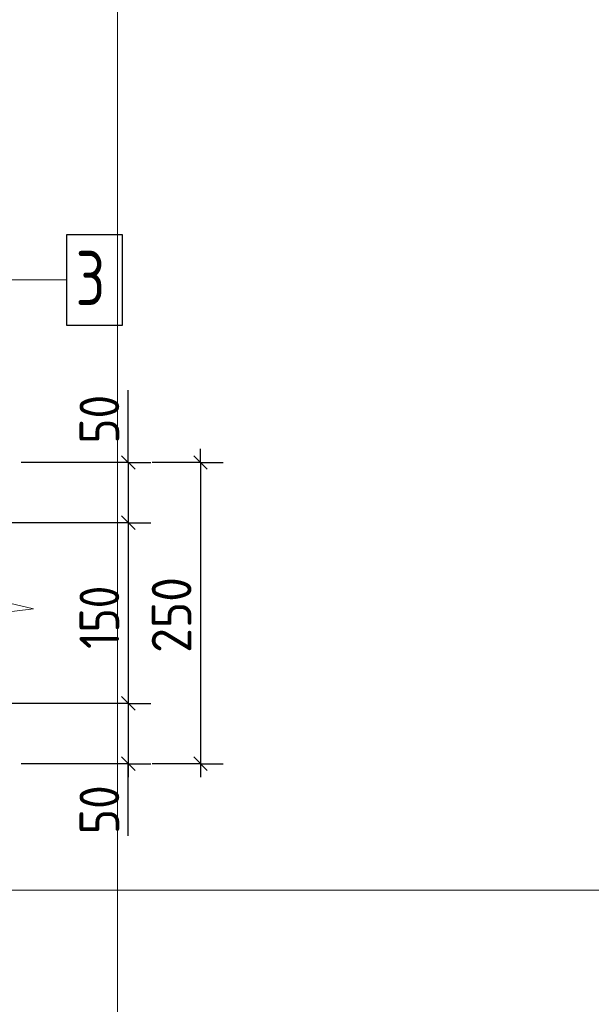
# Model space of a CAD drawing. Header units: millimetres. Extents: x 0 to 42000, y 0 to 29700.
# Tile 5 of 18: x 11534 to 14701, y 5368 to 10817. Entities that reach past the tile are written whole.
import ezdxf

# ---------------------------------------------------------------- set-up
doc = ezdxf.new("R2010")
doc.units = ezdxf.units.MM
for name, color, linetype, lineweight in [('Standard', 7, 'Continuous', 25), ('Позиционная метка линия выноска', 7, 'Continuous', 13), ('Примечания', 7, 'Continuous', 13), ('Стена фоновая арматура У1', 7, 'Continuous', 18)]:
    doc.layers.add(name, color=color, linetype=linetype, lineweight=lineweight)
doc.layers.add('Размерная выноска', color=7, linetype='Continuous')
doc.styles.add('ISOCPEUR', font='txt')

msp = doc.modelspace()

# ---------------------------------------------------------------- linework, layer by layer
at = {"layer": 'Standard', "color": 7, "linetype": 'Continuous', "lineweight": 25, "transparency": 33554687}
for p, q in [((12097.9, 8403.6), (12172.9, 8328.6)), ((12497.9, 8403.6), (12572.9, 8328.6)), ((12097.9, 8070.3), (12172.9, 7995.3)), ((12097.9, 7070.3), (12172.9, 6995.3)), ((12097.9, 6736.9), (12172.9, 6661.9)), ((12497.9, 6736.9), (12572.9, 6661.9))]:
    msp.add_line(p, q, dxfattribs=at)
at = {"layer": 'Standard', "color": 7, "linetype": 'Continuous', "lineweight": -3, "transparency": 33554687}
for p, q in [((12135.4, 8366.1), (12135.4, 8441.1)), ((12535.4, 8366.1), (12535.4, 8441.1)), ((12135.4, 8366.1), (12010.4, 8366.1)), ((12135.4, 8366.1), (12260.4, 8366.1)), ((12135.4, 8366.1), (12135.4, 8032.8)), ((12535.4, 8366.1), (12268.7, 8366.1)), ((12535.4, 8366.1), (12410.4, 8366.1)), ((12535.4, 8366.1), (12660.4, 8366.1)), ((12535.4, 8366.1), (12535.4, 6699.4)), ((12135.4, 8032.8), (12010.4, 8032.8)), ((12135.4, 8032.8), (12260.4, 8032.8)), ((12135.4, 8032.8), (12135.4, 7032.8)), ((12135.4, 7032.8), (12010.4, 7032.8)), ((12135.4, 7032.8), (12260.4, 7032.8)), ((12135.4, 7032.8), (12135.4, 6699.4)), ((12135.4, 6699.4), (12010.4, 6699.4)), ((12135.4, 6699.4), (12260.4, 6699.4)), ((12135.4, 6699.4), (12135.4, 6624.4)), ((12535.4, 6699.4), (12268.7, 6699.4)), ((12535.4, 6699.4), (12410.4, 6699.4)), ((12535.4, 6699.4), (12660.4, 6699.4)), ((12535.4, 6699.4), (12535.4, 6624.4))]:
    msp.add_line(p, q, dxfattribs=at)
at = {"layer": 'Standard', "color": 7, "linetype": 'Continuous', "lineweight": 13, "transparency": 33554687}
msp.add_lwpolyline([(28500, 29200), (2000, 29200), (2000, 6000), (28500, 6000), (28500, 29200)], dxfattribs=at)
at = {"layer": 'Standard', "color": 254, "linetype": 'Continuous', "lineweight": 13, "true_color": 0xc4c4ff, "transparency": 33554687}
msp.add_lwpolyline([(3011.4, 3105.2), (12076.4, 3105.2), (12076.4, 13297.6), (3011.4, 13297.6), (3011.4, 3105.2)], dxfattribs=at)
at = {"layer": 'Standard', "color": 7, "linetype": 'Continuous', "lineweight": -3, "transparency": 33554687}
for points in [[(12135.4, 8366.1), (12118.4, 8366.1), (12118.4, 8366.1), (12118.4, 8366.1), (12118.4, 8366.1), (11543.1, 8366.1)], [(12135.4, 8032.8), (12118.4, 8032.8), (12118.4, 8032.8), (12118.4, 8032.8), (12118.4, 8032.8), (11078.2, 8032.8)], [(12135.4, 7032.8), (12118.4, 7032.8), (12118.4, 7032.8), (11078.2, 7032.8)], [(12135.4, 6699.4), (12118.4, 6699.4), (12118.4, 6699.4), (11543.1, 6699.4)]]:
    msp.add_lwpolyline(points, dxfattribs=at)
at = {"layer": 'Позиционная метка линия выноска', "color": 7, "linetype": 'Continuous', "lineweight": 13, "transparency": 33554687}
msp.add_lwpolyline([(10035.4, 6966.1), (10035.4, 9377.2), (11795.1, 9377.2)], dxfattribs=at)
at = {"layer": 'Примечания', "color": 7, "linetype": 'Continuous', "lineweight": 13, "transparency": 33554687}
for p, q in [((11609.7, 7556.1), (11409.7, 7602.8)), ((11209.7, 7509.4), (11609.7, 7556.1))]:
    msp.add_line(p, q, dxfattribs=at)
at = {"layer": 'Размерная выноска', "color": 7, "linetype": 'Continuous', "lineweight": -3, "transparency": 33554687}
for p, q in [((12135.4, 8366.1), (12135.4, 8766.1)), ((12135.4, 6299.4), (12135.4, 6699.4))]:
    msp.add_line(p, q, dxfattribs=at)
at = {"layer": 'Стена фоновая арматура У1', "color": 7, "linetype": 'Continuous', "lineweight": 25, "transparency": 33554687}
msp.add_lwpolyline([(11793.7, 9127.2), (12103.7, 9127.2), (12103.7, 9627.2), (11793.7, 9627.2), (11793.7, 9127.2)], dxfattribs=at)

# ---------------------------------------------------------------- texts
at = {"layer": 'Standard', "color": 7, "linetype": 'Continuous', "lineweight": 25, "transparency": 33554687, "char_height": 220, "attachment_point": 7, "rotation": 90, "style": 'ISOCPEUR'}
for s, insert, width in [('\\W0.87;50', (12085.4, 8470.3), 403.932), ('\\W0.91;250', (12485.4, 7312.8), 561.988), ('\\W0.83;150', (12085.4, 7334.8), 508.571), ('\\W0.87;50', (12085.4, 6309.3), 403.924)]:
    msp.add_mtext(s, dxfattribs=dict(at, insert=insert, width=width))
at = {"layer": 'Стена фоновая арматура У1', "color": 7, "linetype": 'Continuous', "lineweight": 13, "transparency": 33554687, "insert": (11843.7, 9237.2), "char_height": 300, "width": 326.407, "attachment_point": 7, "style": 'ISOCPEUR'}
msp.add_mtext('\\W0.78;3', dxfattribs=at)

doc.saveas('drawing.dxf')
